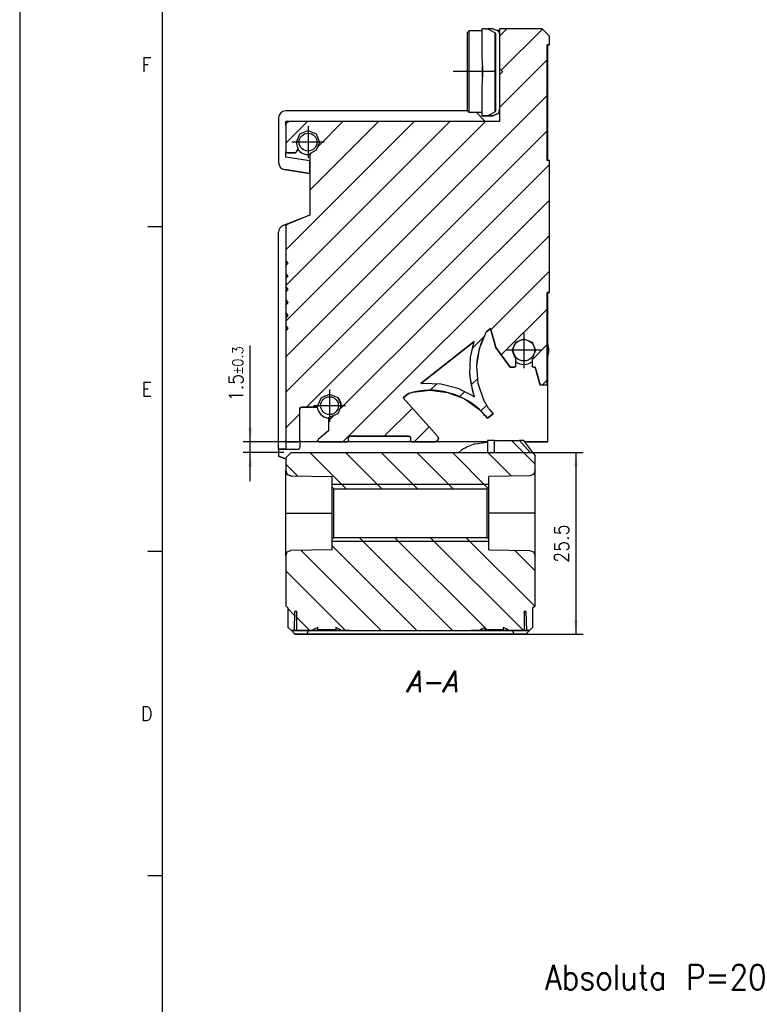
# Model space of a CAD drawing. Header units: millimetres. Extents: x -285 to 1770, y -280 to 203.
# Tile 2 of 29: x -285 to -183, y -93 to 45. Entities that reach past the tile are written whole.
import ezdxf

# ---------------------------------------------------------------- set-up
doc = ezdxf.new("R2010")
doc.units = ezdxf.units.MM
doc.linetypes.add('DOT_CENTER', pattern=[14, 12, -1, 0, -1])
doc.layers.add('1', color=7, linetype='Continuous')
doc.styles.add('CONVERTER_11', font='txt.shx', dxfattribs={"width": 0.9})
doc.styles.add('CONVERTER_14', font='txt.shx', dxfattribs={"width": 0.9, "oblique": 15})
doc.dimstyles.new('ME10_DIM_32', dxfattribs={"dimtxt": 2, "dimasz": 2, "dimexe": 1, "dimexo": 1, "dimgap": 1, "dimtad": 1, "dimdec": 1, "dimdsep": 46, "dimtxsty": 'CONVERTER_11', "dimsah": 1, "dimcen": 0.09, "dimclrd": 2, "dimclre": 2, "dimclrt": 2, "dimadec": 0, "dimazin": 0, "dimtfac": 1, "dimtdec": 4, "dimtix": 1, "dimtmove": 0, "dimatfit": 3, "dimfxl": 1, "dimtolj": 1, "dimtzin": 0, "dimarcsym": 0})
doc.dimstyles.new('ME10_DIM_33', dxfattribs={"dimtxt": 2, "dimasz": 2, "dimexe": 1, "dimexo": 1, "dimgap": 1, "dimtad": 1, "dimdsep": 46, "dimtxsty": 'CONVERTER_11', "dimsah": 1, "dimcen": 0.09, "dimclrd": 2, "dimclre": 2, "dimclrt": 2, "dimadec": 0, "dimazin": 0, "dimtol": 1, "dimtp": 0.3, "dimtm": 0.3, "dimtfac": 0.75, "dimtdec": 1, "dimtix": 1, "dimtmove": 0, "dimatfit": 3, "dimfxl": 1, "dimtolj": 1, "dimtzin": 0, "dimarcsym": 0})
pattern_1 = [(-45, (0, 0), (2.5, 2.5), [])]

# ---------------------------------------------------------------- blocks, each defined once
blk = doc.blocks.new('Marco_a2', base_point=(304.21, -212.02))
at = {"layer": '1', "color": 7, "linetype": 'Continuous'}
blk.add_line((-264.79, 197.98), (-264.79, -212.02), dxfattribs=at)
at = {"layer": '1', "color": 2, "linetype": 'Continuous'}
for p, q in [((-284.79, 79.98), (-284.79, -217.02)), ((-264.79, 15.76), (-266.79, 15.76)), ((-264.79, -29.8), (-266.79, -29.8)), ((-264.79, -75.35), (-266.79, -75.35))]:
    blk.add_line(p, q, dxfattribs=at)
at = {"layer": '1', "color": 2, "char_height": 2, "attachment_point": 4, "line_spacing_factor": 1.20048, "style": 'CONVERTER_11'}
for s, insert in [('F', (-267.69, 38.54)), ('E', (-267.69, -7.02)), ('D', (-267.78, -52.58))]:
    blk.add_mtext(s, dxfattribs=dict(at, insert=insert))
blk = doc.blocks.new('Top', base_point=(304.21, -212.02))
blk.add_blockref('Marco_a2', (304.21, -212.02))
blk = doc.blocks.new('CABEZA__28', base_point=(-247.46, -41.42))
at = {"linetype": 'Continuous'}
h = blk.add_hatch(dxfattribs=at)
h.set_pattern_fill('_USER', color=3, scale=3.535534, angle=-45, pattern_type=0)
h.set_pattern_definition(pattern_1)
h.paths.add_polyline_path([(-218.96, -20.77), (-218.96, -19.27), (-213.2, -19.19), (-212.68, -18.98), (-212.46, -18.44), (-212.46, -16.38), (-212.8, -15.92), (-213.15, -15.92), (-214.66, -14.21), (-218.2, -14.21), (-218.2, -15.92), (-246.71, -15.92), (-247.46, -16.67), (-247.46, -18.44), (-247.24, -18.98), (-246.72, -19.19), (-240.96, -19.27), (-240.96, -20.77), (-240.71, -21.02), (-219.21, -21.02)])
h = blk.add_hatch(dxfattribs=at)
h.set_pattern_fill('_USER', color=3, scale=3.535534, angle=-45, pattern_type=0)
h.set_pattern_definition(pattern_1)
h.paths.add_polyline_path([(-219.88, -40.68), (-219.46, -40.47), (-219.46, -40.82), (-216.95, -40.82), (-216.95, -40.47), (-216.54, -40.68), (-216.13, -40.92), (-214.01, -40.92), (-214.01, -38.22), (-213.76, -38.22), (-213.69, -40.92), (-213.26, -40.92), (-212.76, -40.42), (-212.76, -37.72), (-212.46, -37.42), (-212.46, -30.4), (-212.68, -29.87), (-213.2, -29.65), (-218.96, -29.57), (-218.96, -28.07), (-219.21, -27.82), (-240.71, -27.82), (-240.96, -28.07), (-240.96, -29.57), (-246.72, -29.65), (-247.24, -29.87), (-247.46, -30.4), (-247.46, -37.42), (-247.16, -37.72), (-247.16, -40.42), (-246.66, -40.92), (-246.23, -40.92), (-246.16, -38.22), (-245.91, -38.22), (-245.91, -40.92), (-243.78, -40.92), (-243.38, -40.68), (-242.96, -40.47), (-242.96, -40.82), (-240.45, -40.82), (-240.45, -40.47), (-240.04, -40.68), (-239.63, -40.92), (-220.28, -40.92)])
at = {"color": 7, "linetype": 'Continuous'}
for p, q in [((-219.13, -14.21), (-219.13, -15.92)), ((-218.2, -14.21), (-214.66, -14.21)), ((-218.2, -14.21), (-218.2, -15.92)), ((-214.66, -14.21), (-213.15, -15.92)), ((-214.04, -14.21), (-214.66, -14.21)), ((-212.8, -15.92), (-214.04, -14.21)), ((-246.71, -15.92), (-247.46, -16.67)), ((-246.71, -15.92), (-218.2, -15.92)), ((-213.15, -15.92), (-212.8, -15.92)), ((-212.8, -15.92), (-212.46, -16.38)), ((-212.46, -18.44), (-212.46, -16.38)), ((-247.46, -16.67), (-247.46, -18.44)), ((-247.46, -24.42), (-247.46, -18.44)), ((-247.46, -18.44), (-247.24, -18.98)), ((-247.24, -18.98), (-247.46, -18.44)), ((-247.24, -18.98), (-246.72, -19.19)), ((-246.72, -19.19), (-247.24, -18.98)), ((-246.72, -19.19), (-240.96, -19.27)), ((-246.72, -19.19), (-240.96, -19.27)), ((-240.96, -20.77), (-240.96, -19.27)), ((-213.2, -19.19), (-218.96, -19.27)), ((-213.2, -19.19), (-218.96, -19.27)), ((-218.96, -20.77), (-218.96, -19.27)), ((-212.68, -18.98), (-213.2, -19.19)), ((-212.68, -18.98), (-213.2, -19.19)), ((-212.46, -18.44), (-212.68, -18.98)), ((-212.46, -18.44), (-212.68, -18.98)), ((-212.46, -24.42), (-212.46, -18.44)), ((-240.96, -28.07), (-240.96, -20.77)), ((-240.71, -21.02), (-240.96, -20.77)), ((-240.71, -27.82), (-240.71, -21.02)), ((-240.71, -21.02), (-219.21, -21.02)), ((-219.21, -21.02), (-218.96, -20.77)), ((-219.21, -27.82), (-219.21, -21.02)), ((-218.96, -28.07), (-218.96, -20.77)), ((-247.46, -30.4), (-247.46, -24.42)), ((-247.46, -24.42), (-246.72, -24.42)), ((-246.72, -24.42), (-240.96, -24.42)), ((-213.2, -24.42), (-218.96, -24.42)), ((-212.46, -24.42), (-213.2, -24.42)), ((-212.46, -30.4), (-212.46, -24.42)), ((-240.71, -27.82), (-240.96, -28.07)), ((-240.96, -29.57), (-240.96, -28.07)), ((-240.71, -27.82), (-219.21, -27.82)), ((-219.21, -27.82), (-218.96, -28.07)), ((-218.96, -29.57), (-218.96, -28.07)), ((-247.46, -30.4), (-247.24, -29.87)), ((-247.46, -30.4), (-247.46, -37.42)), ((-247.24, -29.87), (-246.72, -29.65)), ((-240.96, -29.57), (-246.72, -29.65)), ((-218.96, -29.57), (-213.2, -29.65)), ((-213.2, -29.65), (-212.68, -29.87)), ((-212.68, -29.87), (-212.46, -30.4)), ((-212.46, -37.42), (-212.46, -30.4)), ((-247.46, -37.42), (-247.16, -37.72)), ((-247.16, -37.72), (-247.46, -37.42)), ((-247.46, -37.42), (-247.16, -37.72)), ((-247.16, -37.72), (-247.46, -37.42)), ((-247.16, -37.72), (-247.16, -40.42)), ((-246.23, -40.92), (-246.16, -38.22)), ((-246.23, -40.92), (-246.16, -38.22)), ((-246.16, -38.22), (-246.16, -38.22)), ((-246.16, -38.22), (-245.91, -38.22)), ((-245.97, -38.22), (-246.16, -38.22)), ((-245.95, -38.57), (-245.99, -38.92)), ((-245.91, -38.22), (-245.97, -38.22)), ((-245.91, -38.27), (-245.95, -38.57)), ((-245.91, -40.92), (-245.91, -38.22)), ((-214.01, -38.22), (-214.01, -40.92)), ((-214.01, -38.22), (-213.76, -38.22)), ((-213.94, -38.22), (-214.01, -38.22)), ((-213.97, -38.57), (-214.01, -38.27)), ((-213.93, -38.92), (-213.97, -38.57)), ((-213.76, -38.22), (-213.94, -38.22)), ((-213.76, -38.22), (-213.69, -40.92)), ((-213.76, -38.22), (-213.69, -40.92)), ((-213.76, -38.22), (-213.76, -38.22)), ((-212.46, -37.42), (-212.76, -37.72)), ((-212.76, -37.72), (-212.46, -37.42)), ((-212.46, -37.42), (-212.76, -37.72)), ((-212.76, -37.72), (-212.46, -37.42)), ((-212.76, -40.42), (-212.76, -37.72)), ((-245.91, -38.92), (-245.99, -38.92)), ((-245.99, -38.92), (-245.91, -38.92)), ((-214.01, -38.92), (-213.93, -38.92)), ((-247.16, -40.42), (-247.16, -40.42)), ((-246.66, -40.92), (-247.16, -40.42)), ((-247.16, -40.42), (-246.66, -40.92)), ((-244.22, -40.92), (-246.66, -40.92)), ((-246.66, -40.92), (-246.16, -41.42)), ((-246.66, -40.92), (-246.16, -41.42)), ((-246.66, -40.92), (-246.66, -40.92)), ((-246.66, -40.92), (-246.23, -40.92)), ((-246.23, -40.92), (-246.23, -40.92)), ((-246.23, -40.92), (-243.38, -40.92)), ((-246.16, -41.42), (-244.51, -41.42)), ((-213.76, -41.42), (-246.16, -41.42)), ((-245.91, -40.92), (-245.91, -40.92)), ((-245.91, -40.92), (-243.78, -40.92)), ((-244.51, -41.42), (-244.22, -40.92)), ((-243.38, -40.68), (-243.78, -40.92)), ((-242.96, -40.47), (-243.38, -40.68)), ((-242.96, -40.82), (-242.96, -40.47)), ((-240.45, -40.82), (-242.96, -40.82)), ((-241.71, -40.92), (-239.63, -40.92)), ((-240.04, -40.68), (-240.45, -40.47)), ((-240.45, -40.47), (-240.45, -40.82)), ((-239.63, -40.92), (-240.04, -40.68)), ((-239.63, -40.92), (-220.28, -40.92)), ((-219.88, -40.68), (-220.28, -40.92)), ((-219.46, -40.47), (-219.88, -40.68)), ((-219.46, -40.82), (-219.46, -40.47)), ((-216.95, -40.82), (-219.46, -40.82)), ((-218.21, -40.92), (-216.13, -40.92)), ((-216.54, -40.68), (-216.95, -40.47)), ((-216.95, -40.47), (-216.95, -40.82)), ((-216.13, -40.92), (-216.54, -40.68)), ((-216.53, -40.92), (-213.69, -40.92)), ((-216.13, -40.92), (-214.01, -40.92)), ((-213.26, -40.92), (-215.69, -40.92)), ((-215.69, -40.92), (-215.41, -41.42)), ((-215.41, -41.42), (-213.76, -41.42)), ((-214.01, -40.92), (-214.01, -40.92)), ((-213.76, -41.42), (-213.26, -40.92)), ((-213.76, -41.42), (-213.26, -40.92)), ((-213.69, -40.92), (-213.69, -40.92)), ((-213.69, -40.92), (-213.26, -40.92)), ((-212.76, -40.42), (-213.26, -40.92)), ((-213.26, -40.92), (-212.76, -40.42)), ((-213.26, -40.92), (-213.26, -40.92)), ((-212.76, -40.42), (-212.76, -40.42))]:
    blk.add_line(p, q, dxfattribs=at)
for points, knots in [([(-218.2, -14.21), (-218.38, -14.21), (-218.69, -14.21), (-219, -14.21), (-219.13, -14.21)], [0, 0, 0, 0, 0.5416641, 0.9298081, 0.9298081, 0.9298081, 0.9298081]), ([(-245.91, -40.92), (-245.86, -40.92), (-245.76, -40.92), (-245.52, -40.92), (-245.15, -40.92), (-244.63, -40.92), (-244, -40.92), (-243.53, -40.92), (-243.29, -40.92)], [0, 0, 0, 0, 0.133957, 0.319313, 0.708311, 1.23432, 1.879507, 2.622001, 2.622001, 2.622001, 2.622001]), ([(-239.86, -41.42), (-239.89, -41.42), (-240, -41.42), (-240.26, -41.42), (-240.66, -41.42), (-241.19, -41.42), (-241.8, -41.42), (-242.46, -41.42), (-243.11, -41.42), (-243.73, -41.42), (-244.24, -41.42), (-244.68, -41.42), (-244.87, -41.42), (-245.11, -41.42), (-244.87, -41.42), (-244.68, -41.42), (-244.24, -41.42), (-243.73, -41.42), (-243.11, -41.42), (-242.46, -41.42), (-241.8, -41.42), (-241.19, -41.42), (-240.66, -41.42), (-240.26, -41.42), (-240, -41.42), (-239.89, -41.42), (-239.86, -41.42)], [0, 0, 0, 0, 0.088594, 0.348334, 0.761523, 1.3, 1.927071, 2.6, 3.272929, 3.9, 4.438477, 4.851666, 5.111406, 5.2, 5.288594, 5.548334, 5.961523, 6.5, 7.127071, 7.8, 8.472929, 9.1, 9.638477, 10.051666, 10.311407, 10.4, 10.4, 10.4, 10.4]), ([(-244.96, -40.92), (-244.92, -40.92), (-244.78, -40.92), (-244.46, -40.92), (-243.95, -40.92), (-243.3, -40.92), (-242.53, -40.92), (-241.71, -40.92), (-240.89, -40.92), (-240.12, -40.92), (-239.48, -40.92), (-238.93, -40.92), (-238.69, -40.92), (-238.4, -40.92), (-238.69, -40.92), (-238.93, -40.92), (-239.48, -40.92), (-240.12, -40.92), (-240.89, -40.92), (-241.71, -40.92), (-242.53, -40.92), (-243.3, -40.92), (-243.95, -40.92), (-244.46, -40.92), (-244.78, -40.92), (-244.92, -40.92), (-244.96, -40.92)], [0, 0, 0, 0, 0.110742, 0.435417, 0.951904, 1.625, 2.408838, 3.25, 4.091162, 4.875, 5.548096, 6.064583, 6.389258, 6.5, 6.610742, 6.935417, 7.451904, 8.125, 8.908838, 9.75, 10.591162, 11.375, 12.048096, 12.564583, 12.889258, 13, 13, 13, 13]), ([(-244.51, -41.42), (-242.96, -41.42), (-239.79, -41.42), (-234.94, -41.42), (-229.96, -41.42), (-224.97, -41.42), (-220.12, -41.42), (-216.95, -41.42), (-215.41, -41.42)], [0, 0, 0, 0, 4.624775, 9.518238, 14.54789, 19.577542, 24.471006, 29.09578, 29.09578, 29.09578, 29.09578]), ([(-243.78, -40.92), (-243.63, -40.92), (-243.3, -40.92), (-242.8, -40.92), (-242.26, -40.92), (-241.89, -40.92), (-241.71, -40.92)], [0, 0, 0, 0, 0.461686, 0.971482, 1.514173, 2.07356, 2.07356, 2.07356, 2.07356]), ([(-243.29, -40.92), (-241.87, -40.92), (-238.95, -40.92), (-234.51, -40.92), (-229.96, -40.92), (-225.41, -40.92), (-220.96, -40.92), (-218.05, -40.92), (-216.63, -40.92)], [0, 0, 0, 0, 4.261438, 8.739822, 13.327993, 17.916165, 22.394549, 26.655987, 26.655987, 26.655987, 26.655987]), ([(-242.96, -40.82), (-242.76, -40.82), (-242.34, -40.82), (-241.71, -40.82), (-241.07, -40.82), (-240.66, -40.82), (-240.45, -40.82)], [0, 0, 0, 0, 0.610559, 1.25586, 1.901161, 2.51172, 2.51172, 2.51172, 2.51172]), ([(-221.46, -40.92), (-221.42, -40.92), (-221.28, -40.92), (-220.96, -40.92), (-220.45, -40.92), (-219.8, -40.92), (-219.03, -40.92), (-218.21, -40.92), (-217.39, -40.92), (-216.62, -40.92), (-215.98, -40.92), (-215.43, -40.92), (-215.19, -40.92), (-214.9, -40.92), (-215.19, -40.92), (-215.43, -40.92), (-215.98, -40.92), (-216.62, -40.92), (-217.39, -40.92), (-218.21, -40.92), (-219.03, -40.92), (-219.8, -40.92), (-220.45, -40.92), (-220.96, -40.92), (-221.28, -40.92), (-221.42, -40.92), (-221.46, -40.92)], [0, 0, 0, 0, 0.110742, 0.435417, 0.951904, 1.625, 2.408838, 3.25, 4.091162, 4.875, 5.548096, 6.064583, 6.389258, 6.5, 6.610742, 6.935417, 7.451904, 8.125, 8.908838, 9.75, 10.591162, 11.375, 12.048096, 12.564583, 12.889258, 13, 13, 13, 13]), ([(-220.28, -40.92), (-220.13, -40.92), (-219.8, -40.92), (-219.3, -40.92), (-218.76, -40.92), (-218.39, -40.92), (-218.21, -40.92)], [0, 0, 0, 0, 0.461686, 0.971482, 1.514173, 2.07356, 2.07356, 2.07356, 2.07356]), ([(-214.86, -41.42), (-214.89, -41.42), (-215, -41.42), (-215.26, -41.42), (-215.66, -41.42), (-216.19, -41.42), (-216.8, -41.42), (-217.46, -41.42), (-218.11, -41.42), (-218.73, -41.42), (-219.24, -41.42), (-219.68, -41.42), (-219.87, -41.42), (-220.11, -41.42), (-219.87, -41.42), (-219.68, -41.42), (-219.24, -41.42), (-218.73, -41.42), (-218.11, -41.42), (-217.46, -41.42), (-216.8, -41.42), (-216.19, -41.42), (-215.66, -41.42), (-215.26, -41.42), (-215, -41.42), (-214.89, -41.42), (-214.86, -41.42)], [0, 0, 0, 0, 0.088594, 0.348334, 0.761523, 1.3, 1.927071, 2.6, 3.272929, 3.9, 4.438477, 4.851666, 5.111406, 5.2, 5.288594, 5.548334, 5.961523, 6.5, 7.127071, 7.8, 8.472929, 9.1, 9.638477, 10.051666, 10.311407, 10.4, 10.4, 10.4, 10.4]), ([(-219.46, -40.82), (-219.26, -40.82), (-218.84, -40.82), (-218.21, -40.82), (-217.57, -40.82), (-217.16, -40.82), (-216.95, -40.82)], [0, 0, 0, 0, 0.610559, 1.25586, 1.901161, 2.51172, 2.51172, 2.51172, 2.51172]), ([(-216.63, -40.92), (-216.38, -40.92), (-215.92, -40.92), (-215.28, -40.92), (-214.76, -40.92), (-214.4, -40.92), (-214.16, -40.92), (-214.05, -40.92), (-214.01, -40.92)], [0, 0, 0, 0, 0.742494, 1.387681, 1.91369, 2.302688, 2.488044, 2.622001, 2.622001, 2.622001, 2.622001])]:
    blk.add_open_spline(points, degree=3, knots=knots, dxfattribs=at)
at = {"layer": '1', "color": 30, "linetype": 'Continuous'}
for p, q in [((-218.96, -20.42), (-240.96, -20.42)), ((-218.96, -28.42), (-240.96, -28.42))]:
    blk.add_line(p, q, dxfattribs=at)
blk = doc.blocks.new('REGLA__29', base_point=(-248.46, -16.81))
at = {"linetype": 'Continuous'}
h = blk.add_hatch(dxfattribs=at)
h.set_pattern_fill('_USER', color=3, scale=3.535534, angle=45, pattern_type=0)
h.set_pattern_definition([(45, (0, 0), (-2.5, 2.5), [])])
h.paths.add_polyline_path([(-247.31, 30.43), (-247.46, 30.08), (-247.46, 26.38), (-247.4, 26.24), (-247.26, 26.18), (-246.17, 26.18), (-246.03, 26.24), (-246, 26.28), (-245.75, 26.7), (-245.73, 26.8), (-245.75, 26.9), (-245.95, 27.68), (-245.48, 28.83), (-244.33, 29.31), (-243.18, 28.83), (-242.7, 27.68), (-243.18, 26.53), (-243.93, 26.11), (-244.02, 26.06), (-244.06, 26), (-244.06, 17.45), (-247.14, 16.22), (-247.31, 16.11), (-247.46, 15.76), (-247.46, 11.03), (-247.19, 10.75), (-247.16, 10.68), (-247.19, 10.61), (-247.46, 10.34), (-247.46, 9.19), (-247.19, 8.92), (-247.16, 8.85), (-247.19, 8.78), (-247.46, 8.51), (-247.46, 7.36), (-247.19, 7.09), (-247.16, 7.02), (-247.19, 6.95), (-247.46, 6.68), (-247.46, 5.53), (-247.19, 5.26), (-247.16, 5.18), (-247.19, 5.11), (-247.46, 4.84), (-247.46, 3.69), (-247.19, 3.42), (-247.16, 3.35), (-247.19, 3.28), (-247.46, 3.01), (-247.46, 1.86), (-247.19, 1.59), (-247.16, 1.52), (-247.19, 1.45), (-247.46, 1.18), (-247.46, -14.22), (-247.4, -14.36), (-247.26, -14.42), (-245.66, -14.42), (-245.52, -14.36), (-245.46, -14.22), (-245.46, -9.72), (-245.4, -9.58), (-245.26, -9.52), (-243.14, -9.52), (-243, -9.46), (-242.94, -9.32), (-242.46, -8.17), (-241.31, -7.7), (-240.16, -8.17), (-239.69, -9.32), (-240.16, -10.47), (-241.29, -10.95), (-241.43, -11.01), (-241.46, -11.04), (-241.46, -12.87), (-242.89, -14.07), (-242.9, -14.08), (-242.96, -14.22), (-242.9, -14.36), (-242.76, -14.42), (-238.86, -14.42), (-238.72, -14.36), (-238.66, -14.22), (-238.66, -13.82), (-238.6, -13.68), (-238.46, -13.62), (-230.16, -13.62), (-230.02, -13.68), (-229.96, -13.82), (-229.96, -14.22), (-229.9, -14.36), (-229.76, -14.42), (-226.54, -14.42), (-226.18, -14.27), (-226.04, -13.92), (-226.17, -13.59), (-231, -8.21), (-230.24, -7.61), (-229.64, -7.45), (-227.19, -7.16), (-224.74, -7.46), (-222.43, -8.34), (-220.41, -9.75), (-219.74, -10.4), (-219.52, -10.72), (-219.48, -10.69), (-219.14, -11.1), (-218.36, -10.48), (-218.95, -9.78), (-219.66, -8.54), (-220.45, -6.21), (-220.66, -3.75), (-220.28, -1.31), (-219.32, 0.97), (-219.26, 1.07), (-218.73, 1.49), (-217.97, -1.16), (-215.96, -3.92), (-215.39, -3.92), (-215.24, -3.86), (-215.19, -3.72), (-215.19, -2.77), (-215.24, -2.63), (-215.66, -1.54), (-215.18, -0.39), (-214.04, 0.08), (-212.89, -0.39), (-212.41, -1.54), (-212.83, -2.63), (-212.89, -2.77), (-212.89, -3.72), (-212.83, -3.86), (-212.69, -3.92), (-212.47, -3.92), (-211.76, -6.42), (-210.76, -6.42), (-210.76, 6.58), (-210.46, 6.58), (-210.46, 25.08), (-210.76, 25.08), (-210.76, 41.33), (-210.46, 41.33), (-210.46, 42.58), (-211.46, 43.58), (-217.46, 43.58), (-217.46, 38.02), (-217.09, 37.65), (-217.06, 37.58), (-217.09, 37.51), (-217.46, 37.14), (-217.46, 30.58), (-246.96, 30.58)])
h.paths.add_polyline_path([(-221.64, -4.93), (-221.55, -2.5), (-221.01, -0.31), (-228.49, -6.23), (-228.12, -6.19), (-225.69, -6.26), (-223.33, -6.85), (-221.16, -7.93), (-220.95, -8.07), (-221.2, -7.32)], flags=16)
at = {"color": 7, "linetype": 'Continuous'}
for p, q in [((-221.71, 43.33), (-221.96, 43.08)), ((-221.96, 35.79), (-221.96, 43.08)), ((-219.96, 43.33), (-221.71, 43.33)), ((-221.71, 35.71), (-221.71, 43.33)), ((-219.96, 43.58), (-219.96, 40.41)), ((-219.46, 43.58), (-219.96, 43.58)), ((-219.46, 43.58), (-219.08, 43.58)), ((-218.46, 43.58), (-219.08, 43.58)), ((-219.08, 43.58), (-218.06, 43.04)), ((-217.66, 43.27), (-218.46, 43.58)), ((-218.36, 43.58), (-218.46, 43.58)), ((-218.36, 43.54), (-218.36, 43.58)), ((-218.03, 42.99), (-218.06, 43.04)), ((-218.06, 31.92), (-218.06, 43.04)), ((-217.96, 42.87), (-218.03, 42.99)), ((-217.96, 41.58), (-217.96, 42.87)), ((-217.46, 43.37), (-217.93, 43.37)), ((-217.66, 43.27), (-217.56, 43.16)), ((-217.56, 43.16), (-217.5, 43.02)), ((-217.5, 43.02), (-217.49, 42.99)), ((-217.49, 42.99), (-217.46, 42.68)), ((-217.46, 43.58), (-217.46, 38.02)), ((-211.46, 43.58), (-217.46, 43.58)), ((-210.46, 42.58), (-211.46, 43.58)), ((-217.96, 33.38), (-217.96, 41.58)), ((-210.46, 41.33), (-210.46, 42.58)), ((-219.96, 40.41), (-219.96, 40.31)), ((-219.96, 40.31), (-219.95, 39.97)), ((-210.76, 41.32), (-210.46, 41.33)), ((-210.46, 41.33), (-210.76, 41.32)), ((-210.76, 41.33), (-210.46, 41.33)), ((-210.76, 25.08), (-210.76, 41.33)), ((-210.66, 41.32), (-210.76, 41.32)), ((-210.46, 41.33), (-210.66, 41.32)), ((-210.66, 25.08), (-210.66, 41.32)), ((-210.46, 41.33), (-210.46, 41.33)), ((-219.95, 39.97), (-219.87, 38.52)), ((-219.87, 38.52), (-219.86, 38.33)), ((-219.86, 36.82), (-219.86, 38.33)), ((-219.86, 38.33), (-219.86, 36.82)), ((-217.46, 38.02), (-217.09, 37.65)), ((-217.46, 38.02), (-217.46, 37.14)), ((-217.46, 38.02), (-217.46, 38.02)), ((-217.09, 37.65), (-217.46, 38.02)), ((-217.46, 37.14), (-217.09, 37.51)), ((-217.09, 37.65), (-217.06, 37.58)), ((-217.06, 37.58), (-217.09, 37.51)), ((-219.87, 36.63), (-219.95, 35.18)), ((-219.86, 36.82), (-219.87, 36.63)), ((-217.46, 37.14), (-217.46, 30.58)), ((-221.96, 32.08), (-221.96, 35.79)), ((-221.71, 31.83), (-221.71, 35.71)), ((-219.95, 35.18), (-219.96, 34.84)), ((-219.96, 34.84), (-219.96, 34.74)), ((-219.96, 34.74), (-219.96, 31.38)), ((-217.96, 32.08), (-217.96, 33.38)), ((-221.96, 32.07), (-247.46, 32.07)), ((-221.71, 31.83), (-221.96, 32.08)), ((-219.96, 31.83), (-221.71, 31.83)), ((-219.46, 30.58), (-220.71, 31.83)), ((-218.06, 31.92), (-219.08, 31.38)), ((-218.06, 31.92), (-218.03, 31.96)), ((-218.03, 31.96), (-217.96, 32.08)), ((-217.56, 31.8), (-217.5, 31.94)), ((-217.5, 31.94), (-217.56, 31.8)), ((-217.5, 31.94), (-217.49, 31.96)), ((-217.49, 31.96), (-217.5, 31.94)), ((-217.49, 31.96), (-217.46, 32.27)), ((-217.46, 32.27), (-217.49, 31.96)), ((-248.46, 31.07), (-248.46, 24.82)), ((-247.46, 30.08), (-247.46, 30.57)), ((-247.46, 30.57), (-246.97, 30.57)), ((-246.97, 30.57), (-247.46, 30.57)), ((-247.46, 30.08), (-247.31, 30.43)), ((-247.31, 30.43), (-246.96, 30.58)), ((-217.46, 30.58), (-246.96, 30.58)), ((-219.96, 31.38), (-219.72, 31.38)), ((-219.46, 31.38), (-219.96, 31.38)), ((-219.72, 31.38), (-219.96, 31.38)), ((-219.96, 31.38), (-219.46, 31.38)), ((-219.08, 31.38), (-219.46, 31.38)), ((-219.08, 31.38), (-219.46, 31.38)), ((-218.46, 31.38), (-219.08, 31.38)), ((-218.46, 31.38), (-219.06, 31.38)), ((-219.06, 31.38), (-218.46, 31.38)), ((-218.46, 31.38), (-217.66, 31.69)), ((-217.66, 31.69), (-218.36, 31.41)), ((-218.36, 31.38), (-218.36, 31.41)), ((-217.66, 31.69), (-217.56, 31.8)), ((-217.56, 31.8), (-217.66, 31.69)), ((-247.46, 30.08), (-247.46, 26.38)), ((-245.48, 28.83), (-244.33, 29.31)), ((-244.33, 29.31), (-243.18, 28.83)), ((-245.95, 27.68), (-245.48, 28.83)), ((-245.75, 26.9), (-245.95, 27.68)), ((-243.18, 28.83), (-242.7, 27.68)), ((-242.7, 27.68), (-243.18, 26.53)), ((-247.4, 26.24), (-247.46, 26.38)), ((-247.46, 25.59), (-247.46, 26.37)), ((-246, 26.28), (-246.03, 26.24)), ((-246, 26.28), (-245.75, 26.7)), ((-245.77, 26.67), (-246, 26.27)), ((-245.75, 26.7), (-245.77, 26.67)), ((-245.75, 26.9), (-245.73, 26.8)), ((-245.73, 26.8), (-245.75, 26.7)), ((-245.74, 26.74), (-245.75, 26.7)), ((-245.73, 26.79), (-245.74, 26.74)), ((-245.73, 26.8), (-245.73, 26.79)), ((-243.18, 26.53), (-243.93, 26.11)), ((-244.08, 25.03), (-247.46, 25.59)), ((-247.26, 26.18), (-247.4, 26.24)), ((-247.26, 26.18), (-246.17, 26.18)), ((-246.17, 26.17), (-247.26, 26.17)), ((-246.03, 26.24), (-246.17, 26.18)), ((-244.08, 23.26), (-244.08, 25.03)), ((-244.06, 26), (-244.02, 26.06)), ((-244.06, 26), (-244.06, 17.45)), ((-244.02, 26.06), (-243.93, 26.11)), ((-210.46, 25.08), (-210.76, 25.08)), ((-210.46, 6.58), (-210.46, 25.08)), ((-247.62, 23.84), (-244.08, 23.26)), ((-244.08, 23.26), (-247.62, 23.84)), ((-244.08, 23.26), (-244.08, 17.44)), ((-244.08, 17.44), (-247.46, 16.1)), ((-247.14, 16.22), (-244.06, 17.45)), ((-247.46, 16.1), (-247.83, 15.95)), ((-247.46, 15.76), (-247.31, 16.11)), ((-247.46, 16.1), (-247.46, 15.76)), ((-247.46, 15.76), (-247.46, 11.03)), ((-247.31, 16.11), (-247.14, 16.22)), ((-248.46, -15.42), (-248.46, 15.02)), ((-247.46, 11.03), (-247.46, 11.02)), ((-247.46, 11.03), (-247.19, 10.75)), ((-247.46, 11.02), (-247.46, 10.34)), ((-247.19, 10.75), (-247.46, 11.02)), ((-247.19, 10.61), (-247.46, 10.34)), ((-247.46, 10.34), (-247.46, 9.19)), ((-247.19, 10.75), (-247.16, 10.68)), ((-247.19, 10.75), (-247.16, 10.68)), ((-247.16, 10.68), (-247.19, 10.61)), ((-247.19, 8.92), (-247.46, 9.19)), ((-247.46, 9.19), (-247.46, 8.51)), ((-247.46, 9.19), (-247.19, 8.92)), ((-247.46, 9.19), (-247.46, 9.19)), ((-247.19, 8.78), (-247.46, 8.51)), ((-247.46, 8.51), (-247.46, 7.36)), ((-247.19, 8.92), (-247.16, 8.85)), ((-247.19, 8.92), (-247.16, 8.85)), ((-247.16, 8.85), (-247.19, 8.78)), ((-247.46, 7.35), (-247.46, 7.36)), ((-247.46, 7.36), (-247.19, 7.09)), ((-247.19, 7.08), (-247.46, 7.35)), ((-247.46, 7.35), (-247.46, 6.68)), ((-247.19, 6.95), (-247.46, 6.68)), ((-247.19, 7.09), (-247.16, 7.02)), ((-247.19, 7.08), (-247.16, 7.02)), ((-247.16, 7.02), (-247.19, 6.95)), ((-247.46, 6.68), (-247.46, 5.53)), ((-210.76, 6.58), (-210.46, 6.58)), ((-210.76, -6.42), (-210.76, 6.58)), ((-210.66, 6.57), (-210.76, 6.57)), ((-210.46, 6.57), (-210.66, 6.57)), ((-210.66, -14.42), (-210.66, 6.57)), ((-210.46, 6.57), (-210.46, 6.58)), ((-247.46, 5.53), (-247.19, 5.26)), ((-247.46, 5.53), (-247.46, 5.52)), ((-247.19, 5.25), (-247.46, 5.52)), ((-247.46, 5.52), (-247.46, 4.84)), ((-247.19, 5.11), (-247.46, 4.84)), ((-247.46, 4.84), (-247.46, 3.69)), ((-247.19, 5.26), (-247.16, 5.18)), ((-247.19, 5.25), (-247.16, 5.18)), ((-247.16, 5.18), (-247.19, 5.11)), ((-247.46, 3.69), (-247.46, 3.01)), ((-247.46, 3.69), (-247.19, 3.42)), ((-247.46, 3.69), (-247.46, 3.69)), ((-247.19, 3.42), (-247.46, 3.69)), ((-247.19, 3.28), (-247.46, 3.01)), ((-247.46, 3.01), (-247.46, 1.86)), ((-247.19, 3.42), (-247.16, 3.35)), ((-247.19, 3.42), (-247.16, 3.35)), ((-247.16, 3.35), (-247.19, 3.28)), ((-247.19, 1.58), (-247.46, 1.86)), ((-247.46, 1.86), (-247.19, 1.59)), ((-247.46, 1.86), (-247.46, 1.18)), ((-247.46, 1.86), (-247.46, 1.86)), ((-247.19, 1.45), (-247.46, 1.18)), ((-247.19, 1.59), (-247.16, 1.52)), ((-247.19, 1.58), (-247.16, 1.52)), ((-247.16, 1.52), (-247.19, 1.45)), ((-218.73, 1.49), (-219.26, 1.07)), ((-219.26, 1.07), (-218.73, 1.49)), ((-218.73, 1.49), (-218.73, 1.49)), ((-217.97, -1.17), (-218.73, 1.49)), ((-218.73, 1.49), (-217.97, -1.16)), ((-247.46, 1.18), (-247.46, -14.22)), ((-220.28, -1.31), (-219.32, 0.97)), ((-219.32, 0.97), (-219.26, 1.07)), ((-219.26, 1.07), (-219.26, 1.07)), ((-215.18, -0.39), (-214.04, 0.08)), ((-214.04, 0.08), (-212.89, -0.39)), ((-221.01, -0.31), (-228.49, -6.23)), ((-228.49, -6.23), (-221.01, -0.31)), ((-221.55, -2.5), (-221.01, -0.31)), ((-220.66, -3.75), (-220.28, -1.31)), ((-217.97, -1.16), (-215.96, -3.92)), ((-217.97, -1.16), (-217.97, -1.17)), ((-215.96, -3.93), (-217.97, -1.17)), ((-215.66, -1.54), (-215.18, -0.39)), ((-212.89, -0.39), (-212.41, -1.54)), ((-221.64, -4.93), (-221.55, -2.5)), ((-215.24, -2.63), (-215.66, -1.54)), ((-215.24, -2.63), (-215.19, -2.77)), ((-212.89, -2.77), (-212.83, -2.63)), ((-212.41, -1.54), (-212.83, -2.63)), ((-220.45, -6.21), (-220.66, -3.75)), ((-215.96, -3.92), (-215.96, -3.93)), ((-215.96, -3.92), (-215.39, -3.92)), ((-215.39, -3.93), (-215.96, -3.93)), ((-215.24, -3.86), (-215.39, -3.92)), ((-215.19, -3.72), (-215.24, -3.86)), ((-215.19, -3.72), (-215.19, -2.77)), ((-215.19, -3.73), (-215.19, -3.72)), ((-212.89, -2.77), (-212.89, -3.72)), ((-212.83, -3.86), (-212.89, -3.72)), ((-212.89, -3.73), (-212.89, -3.72)), ((-212.69, -3.92), (-212.83, -3.86)), ((-212.69, -3.92), (-212.47, -3.92)), ((-212.47, -3.93), (-212.69, -3.93)), ((-212.47, -3.92), (-212.47, -3.93)), ((-212.47, -3.92), (-211.76, -6.42)), ((-211.76, -6.43), (-212.47, -3.93)), ((-221.2, -7.32), (-221.64, -4.93)), ((-228.49, -6.23), (-228.12, -6.19)), ((-228.12, -6.19), (-225.69, -6.26)), ((-225.69, -6.26), (-223.33, -6.85)), ((-223.33, -6.85), (-221.16, -7.93)), ((-219.66, -8.54), (-220.45, -6.21)), ((-211.76, -6.42), (-211.76, -6.43)), ((-211.76, -6.42), (-210.76, -6.42)), ((-210.76, -6.43), (-211.76, -6.43)), ((-210.76, -6.43), (-210.76, -6.42)), ((-242.94, -9.32), (-242.46, -8.17)), ((-242.46, -8.17), (-241.31, -7.7)), ((-241.31, -7.7), (-240.16, -8.17)), ((-240.17, -8.17), (-239.89, -8.55)), ((-240.16, -8.17), (-239.69, -9.32)), ((-230.24, -7.61), (-231, -8.21)), ((-231, -8.22), (-230.24, -7.62)), ((-226.17, -13.59), (-231, -8.21)), ((-230.24, -7.61), (-229.64, -7.45)), ((-230.24, -7.62), (-230.24, -7.61)), ((-229.64, -7.45), (-227.19, -7.16)), ((-227.19, -7.16), (-224.74, -7.46)), ((-224.74, -7.46), (-222.43, -8.34)), ((-220.95, -8.07), (-221.2, -7.32)), ((-220.95, -8.07), (-221.2, -7.32)), ((-221.16, -7.93), (-220.95, -8.07)), ((-245.46, -9.72), (-245.4, -9.58)), ((-245.4, -9.58), (-245.26, -9.52)), ((-245.26, -9.52), (-243.14, -9.52)), ((-243.14, -9.53), (-245.26, -9.53)), ((-243, -9.46), (-243.14, -9.52)), ((-243.14, -9.53), (-243.06, -9.51)), ((-243.01, -9.49), (-243.06, -9.51)), ((-243, -9.47), (-243.01, -9.49)), ((-242.94, -9.32), (-243, -9.46)), ((-242.98, -9.45), (-243, -9.47)), ((-242.96, -9.42), (-242.98, -9.45)), ((-242.94, -9.38), (-242.96, -9.42)), ((-242.94, -9.33), (-242.94, -9.35)), ((-242.94, -9.35), (-242.94, -9.38)), ((-239.69, -9.32), (-240.16, -10.47)), ((-239.89, -8.55), (-239.74, -8.94)), ((-239.74, -8.94), (-239.69, -9.3)), ((-222.43, -8.34), (-220.41, -9.75)), ((-218.95, -9.78), (-219.66, -8.54)), ((-245.46, -14.22), (-245.46, -9.72)), ((-241.46, -11.04), (-241.43, -11.01)), ((-241.46, -11.04), (-241.46, -12.87)), ((-241.43, -11.01), (-241.29, -10.95)), ((-240.16, -10.47), (-241.29, -10.95)), ((-220.41, -9.75), (-219.74, -10.4)), ((-219.74, -10.4), (-219.74, -10.41)), ((-219.52, -10.72), (-219.74, -10.4)), ((-219.52, -10.72), (-219.74, -10.41)), ((-219.48, -10.69), (-219.52, -10.72)), ((-219.52, -10.72), (-219.48, -10.69)), ((-219.52, -10.72), (-219.52, -10.72)), ((-219.14, -11.1), (-219.48, -10.69)), ((-219.48, -10.69), (-219.14, -11.1)), ((-219.48, -10.69), (-219.48, -10.69)), ((-218.36, -10.48), (-219.14, -11.1)), ((-219.14, -11.1), (-218.36, -10.49)), ((-218.95, -9.78), (-218.36, -10.48)), ((-218.36, -10.48), (-218.36, -10.49)), ((-219.14, -11.1), (-219.14, -11.1)), ((-241.46, -12.87), (-242.89, -14.07)), ((-238.66, -13.82), (-238.6, -13.68)), ((-238.66, -14.22), (-238.66, -13.82)), ((-238.6, -13.68), (-238.46, -13.62)), ((-238.46, -13.62), (-230.16, -13.62)), ((-230.16, -13.63), (-238.46, -13.63)), ((-230.16, -13.62), (-230.02, -13.68)), ((-230.02, -13.68), (-229.96, -13.82)), ((-229.96, -13.82), (-229.96, -14.22)), ((-226.17, -13.59), (-226.04, -13.92)), ((-247.46, -14.22), (-247.46, -15.42)), ((-247.4, -14.36), (-247.46, -14.22)), ((-247.26, -14.42), (-247.4, -14.36)), ((-245.66, -14.42), (-247.26, -14.42)), ((-247.26, -14.43), (-245.66, -14.43)), ((-245.52, -14.36), (-245.66, -14.42)), ((-245.46, -14.22), (-245.52, -14.36)), ((-245.46, -14.23), (-245.46, -14.22)), ((-245.46, -14.42), (-245.46, -15.22)), ((-242.8, -14.42), (-245.46, -14.42)), ((-242.79, -14.42), (-245.46, -14.42)), ((-242.96, -14.22), (-242.9, -14.08)), ((-242.9, -14.36), (-242.96, -14.22)), ((-242.9, -14.08), (-242.89, -14.07)), ((-242.76, -14.42), (-242.9, -14.36)), ((-242.8, -14.42), (-242.76, -14.43)), ((-242.76, -14.42), (-238.86, -14.42)), ((-238.86, -14.43), (-242.76, -14.43)), ((-238.72, -14.36), (-238.86, -14.42)), ((-238.86, -14.43), (-238.82, -14.42)), ((-229.79, -14.42), (-238.83, -14.42)), ((-229.8, -14.42), (-238.82, -14.42)), ((-238.66, -14.22), (-238.72, -14.36)), ((-238.66, -14.23), (-238.66, -14.22)), ((-229.96, -14.23), (-229.96, -14.22)), ((-229.9, -14.36), (-229.96, -14.22)), ((-229.76, -14.42), (-229.9, -14.36)), ((-229.8, -14.42), (-229.76, -14.43)), ((-229.76, -14.42), (-226.54, -14.42)), ((-226.54, -14.43), (-229.76, -14.43)), ((-226.18, -14.27), (-226.54, -14.42)), ((-226.48, -14.42), (-226.54, -14.43)), ((-219.13, -14.42), (-226.49, -14.42)), ((-219.13, -14.42), (-226.48, -14.42)), ((-226.04, -13.92), (-226.18, -14.27)), ((-220.92, -14.71), (-219.13, -14.45)), ((-213.58, -14.42), (-213.88, -14.42)), ((-210.66, -14.42), (-213.88, -14.42)), ((-248.46, -15.42), (-245.66, -15.42)), ((-248.46, -15.42), (-248.46, -16.44)), ((-247.46, -15.42), (-248.46, -15.42)), ((-248.46, -16.44), (-248.24, -16.53)), ((-247.46, -16.79), (-248.46, -16.44)), ((-248.24, -16.53), (-247.46, -16.81)), ((-247.46, -15.42), (-245.66, -15.42)), ((-223.18, -15.92), (-222.73, -15.53))]:
    blk.add_line(p, q, dxfattribs=at)
for centre, radius in [((-244.33, 27.68), 1.25), ((-214.04, -1.54), 1.5), ((-241.31, -9.33), 1.25)]:
    blk.add_circle(centre, radius, dxfattribs=at)
for centre, radius, start, end in [((-247.46, 31.07), 1, 90, 180), ((-247.26, 26.37), 0.2, 180, 270), ((-246.17, 26.37), 0.2, 270, 330), ((-244.33, 27.68), 1.75, 214.9028, 278.7203), ((-247.46, 24.82), 1, 179.9709, 260.7203), ((-247.46, 24.82), 1, 179.9709, 260.7203), ((-247.46, 15.02), 1, 111.6875, 180), ((-210.43, -4.11), 10.24, 149.6434, 178), ((-214.04, -1.54), 3.5, 344.7768, 15.2232), ((-215.39, -3.73), 0.2, 270, 360), ((-214.04, -1.54), 2, 234.9004, 305.0996), ((-212.69, -3.73), 0.2, 180, 270), ((-210.43, -4.11), 11.24, 184.2067, 196.6205), ((-227.22, -17.4), 10.24, 43.0825, 107.1912), ((-245.26, -9.73), 0.2, 90, 180), ((-241.31, -9.33), 1.75, 185.9767, 265.2529), ((-238.46, -13.83), 0.2, 90, 180), ((-230.16, -13.83), 0.2, 0, 90), ((-247.26, -14.23), 0.2, 179.9651, 270), ((-245.66, -14.23), 0.2, 270, 360), ((-242.76, -14.23), 0.2, 180.0005, 259.5152), ((-238.86, -14.23), 0.2, 280.4843, 360), ((-229.76, -14.23), 0.2, 180, 259.5157), ((-226.54, -13.93), 0.5, 276.6258, 0.0005), ((-218.94, -21.42), 7, 106.3636, 122.7272), ((-245.66, -15.22), 0.2, 270, 360), ((-245.66, -15.22), 0.2, 270, 360)]:
    blk.add_arc(centre, radius, start, end, dxfattribs=at)
for points, knots in [([(-219.27, 31.38), (-219.32, 31.38), (-219.38, 31.38), (-219.49, 31.38), (-219.21, 31.38), (-219.12, 31.38), (-219.06, 31.38)], [0, 0, 0, 0, 0.1609869, 0.1786033, 0.3056409, 0.5680942, 0.5680942, 0.5680942, 0.5680942]), ([(-219.06, 31.38), (-219.12, 31.38), (-219.21, 31.38), (-219.49, 31.38), (-219.38, 31.38), (-219.32, 31.38), (-219.27, 31.38)], [0, 0, 0, 0, 0.2624533, 0.3894908, 0.4071072, 0.5680942, 0.5680942, 0.5680942, 0.5680942]), ([(-218.36, 31.38), (-218.36, 31.38), (-218.37, 31.38), (-218.39, 31.38), (-218.43, 31.38), (-218.49, 31.38), (-218.55, 31.38), (-218.64, 31.38), (-218.74, 31.38), (-218.85, 31.38), (-218.98, 31.38), (-219.12, 31.38), (-219.22, 31.38), (-219.27, 31.38)], [0, 0, 0, 0, 0.0086573, 0.0324415, 0.0712655, 0.1250422, 0.1936845, 0.2771052, 0.3752172, 0.4879334, 0.6151666, 0.7568297, 0.9128356, 0.9128356, 0.9128356, 0.9128356]), ([(-219.27, 31.38), (-219.09, 31.38), (-218.79, 31.38), (-218.48, 31.38), (-218.36, 31.38)], [0, 0, 0, 0, 0.5292203, 0.9128354, 0.9128354, 0.9128354, 0.9128354]), ([(-213.58, -14.42), (-213.09, -14.42), (-212.12, -14.42), (-211.14, -14.42), (-210.66, -14.42)], [0, 0, 0, 0, 1.461494, 2.921792, 2.921792, 2.921792, 2.921792])]:
    blk.add_open_spline(points, degree=3, knots=knots, dxfattribs=at)
at = {"layer": '1', "color": 2, "linetype": 'DOT_CENTER'}
for p, q in [((-217.96, 37.58), (-223.96, 37.58)), ((-244.33, 29.93), (-244.33, 25.42)), ((-242.07, 27.68), (-246.58, 27.68)), ((-214.04, 0.96), (-214.04, -4.04)), ((-211.54, -1.54), (-216.54, -1.54)), ((-241.31, -7.07), (-241.31, -11.58)), ((-239.06, -9.33), (-243.57, -9.33))]:
    blk.add_line(p, q, dxfattribs=at)
blk = doc.blocks.new('Regla_G2_cm1140__30', base_point=(-248.46, -41.42))
for name, p in [('REGLA__29', (-248.46, -16.81)), ('CABEZA__28', (-247.46, -41.42))]:
    blk.add_blockref(name, p)
blk = doc.blocks.new('*D73')
at = {"layer": '1', "color": 2, "linetype": 'Continuous'}
for p, q in [((-245.71, -15.92), (-205.73, -15.92)), ((-206.73, -15.92), (-206.73, -41.42)), ((-243.51, -41.42), (-205.73, -41.42))]:
    blk.add_line(p, q, dxfattribs=at)
at = {"layer": '1', "color": 2}
for points in [[(-206.47, -17.92), (-207, -17.92), (-206.73, -15.92)], [(-207, -39.42), (-206.47, -39.42), (-206.73, -41.42)]]:
    blk.add_solid(points, dxfattribs=at)
at = {"layer": '1', "color": 2, "insert": (-207.73, -31.4), "char_height": 2, "attachment_point": 7, "rotation": 90, "line_spacing_factor": 0.60024, "style": 'CONVERTER_11'}
blk.add_mtext('\\C2;\\C2;25.5\\C2;', dxfattribs=at)
blk = doc.blocks.new('*D74')
at = {"layer": '1', "color": 2, "linetype": 'Continuous'}
for p, q in [((-252.44, -14.42), (-252.44, -0.88)), ((-246.66, -14.42), (-253.44, -14.42)), ((-252.44, -15.92), (-252.44, -14.42)), ((-247.71, -15.92), (-253.44, -15.92)), ((-252.44, -19.92), (-252.44, -15.92))]:
    blk.add_line(p, q, dxfattribs=at)
at = {"layer": '1', "color": 2}
for points in [[(-252.7, -12.42), (-252.17, -12.42), (-252.44, -14.42)], [(-252.17, -17.92), (-252.7, -17.92), (-252.44, -15.92)]]:
    blk.add_solid(points, dxfattribs=at)
at = {"layer": '1', "color": 2, "insert": (-253.44, -8.72), "char_height": 2, "attachment_point": 7, "rotation": 90, "line_spacing_factor": 0.60024, "style": 'CONVERTER_11'}
blk.add_mtext('\\C2;1.5\\C2;\\H1.5;{\\Fgdt;`}0.3', dxfattribs=at)
blk = doc.blocks.new('A__38', base_point=(17, 1))
at = {"layer": '1', "color": 2, "style": 'CONVERTER_11', "width": 0.9}
blk.add_text('Absoluta P=20', height=3.5, dxfattribs=at).set_placement((-211.063, -91.343))
blk = doc.blocks.new('A-A__31', base_point=(-228, 1))
blk.add_blockref('Regla_G2_cm1140__30', (-248.458, -41.424))
at = {"layer": '1', "color": 7, "insert": (-227.01, -46.569), "char_height": 3, "attachment_point": 2, "line_spacing_factor": 1.20048, "style": 'CONVERTER_14'}
blk.add_mtext('A-A', dxfattribs=at)
at = {"layer": '1'}
dim = blk.add_linear_dim(base=(-252.435, -15.92), p1=(-245.658, -14.42), p2=(-246.708, -15.92), angle=90, dimstyle='ME10_DIM_33', dxfattribs=at)
dim.commit()
dim.dimension.update_dxf_attribs({"geometry": '*D74', "text_midpoint": (-254.435, -4.802), "text_rotation": 90})
dim = blk.add_linear_dim(base=(-206.735, -15.92), p1=(-244.506, -41.423), p2=(-246.708, -15.92), angle=90, dimstyle='ME10_DIM_32', override={"dimpost": '<>'}, dxfattribs=at)
dim.commit()
dim.dimension.update_dxf_attribs({"geometry": '*D73', "text_midpoint": (-208.735, -28.672), "text_rotation": 90})

msp = doc.modelspace()

# ---------------------------------------------------------------- block references
for name, p in [('Top', (304.21, -212.02)), ('A__38', (17, 1)), ('A-A__31', (-228, 1))]:
    msp.add_blockref(name, p)

doc.saveas('drawing.dxf')
